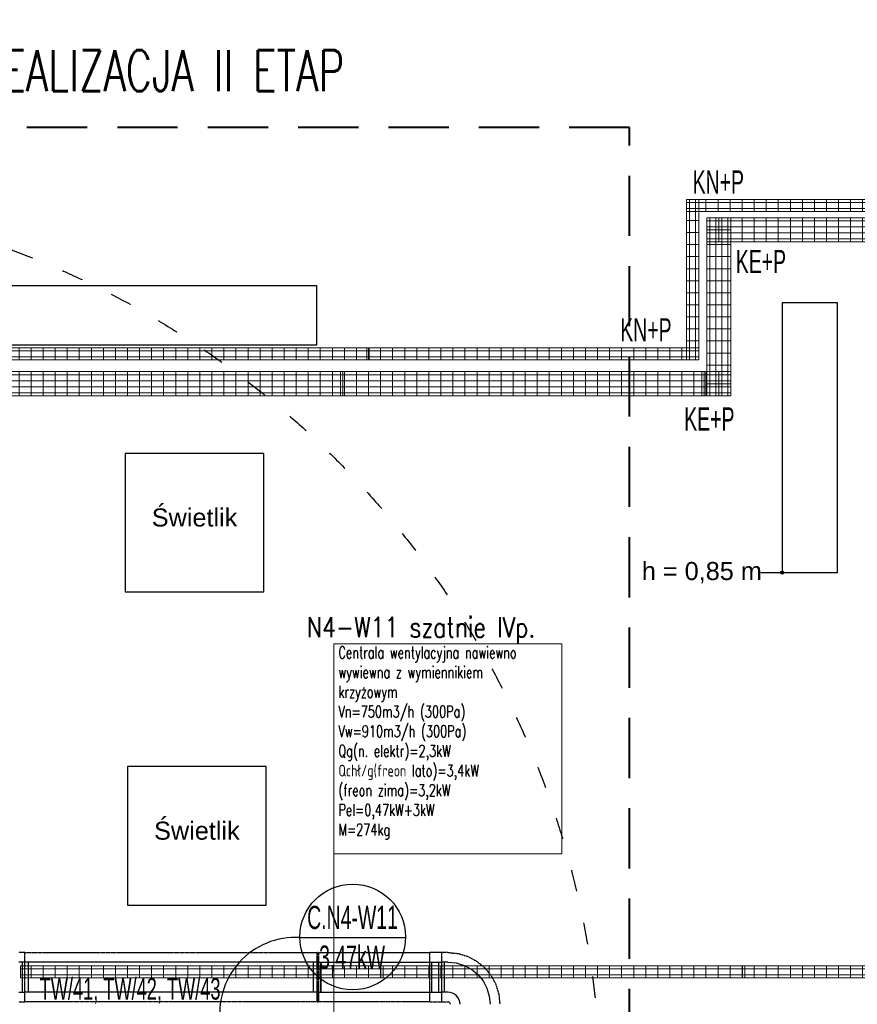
# Model space of a CAD drawing. Header units: millimetres. Extents: x -165365 to -33565, y 7406 to 103342.
# Tile 132 of 256: x -99794 to -92844, y 28994 to 37167. Entities that reach past the tile are written whole.
import ezdxf
from ezdxf.enums import TextEntityAlignment as Align

# ---------------------------------------------------------------- set-up
doc = ezdxf.new("R2010")
doc.units = ezdxf.units.MM
doc.header["$MEASUREMENT"] = 0
for name, pattern in [('ACAD_ISO03W100', [150, 60, -90]), ('DASHED', [0.75, 0.5, -0.25]), ('DASHED2', [0.375, 0.25, -0.125]), ('Wipeout_Contour', [1000, 0, -1000])]:
    doc.linetypes.add(name, pattern=pattern)
for name, color, linetype, lineweight in [('2DE_PRO_CblfEZ', 80, 'Continuous', 15), ('CP_DETAL', 33, 'Continuous', 9), ('HVAC_WENTYLACJA_ETYKIETY', 3, 'Continuous', 18)]:
    doc.layers.add(name, color=color, linetype=linetype, lineweight=lineweight)
for name, color, linetype in [('___INST__AR_podstawy', 3, 'Continuous'), ('ELEK CIENKIE', 80, 'Continuous'), ('ELEK OPIS', 140, 'Continuous'), ('ELEKTRYKA_OPIS GNIAZD', 230, 'Continuous'), ('FLUID-C4', 7, 'Continuous'), ('FLUID-C4-INS', 7, 'Continuous'), ('Linia', 252, 'Continuous'), ('Strop', 252, 'Continuous'), ('Słup', 252, 'Continuous'), ('Tekst', 252, 'Continuous')]:
    doc.layers.add(name, color=color, linetype=linetype)
doc.styles.add('Arial', font='arial.ttf')
doc.styles.add('CP_ATTR', font='arial.ttf')
doc.styles.add('OPIS1', font='ROMANS.SHX', dxfattribs={"width": 0.9})
doc.styles.add('Times new roman', font='arial.ttf')
pattern_1 = [(90, (-3e-14, -25), (-100, 6e-15), [])]

# ---------------------------------------------------------------- blocks, each defined once
blk = doc.blocks.new('A$C67C5DD4D')
at = {"layer": 'Strop', "flags": 128}
for points in [[(14228.5, 0), (57958.5, 0), (57958.5, 1406.8), (57958.5, 1410), (73208.5, 1410), (79708.5, 1410), (79708.5, 6106), (86978.5, 6106), (86978.5, 7196), (86978.5, 9216), (86978.5, 9799.9, 0.032078), (72413, 18233.9, 0.000523), (72183.3, 18342.2, 0.001989), (71307.4, 18749.6, 0.031398), (57338.7, 24062.9, 0.034913), (39523.2, 28246.2), (39523.2, 28246.2), (39523.1, 28246.2, 0.026147), (28486.3, 29455.9)], [(14228.5, 0), (57958.5, 0), (57958.5, 1406.8), (57958.5, 1410), (73208.5, 1410), (79708.5, 1410), (79708.5, 6106), (86978.5, 6106), (86978.5, 7196), (86978.5, 9216), (86978.5, 9799.9, 0.032078), (72413, 18233.9, 0.000523), (72183.3, 18342.2, 0.001989), (71307.4, 18749.6, 0.031398), (57338.7, 24062.9, 0.034913), (39523.2, 28246.2), (39523.2, 28246.2), (39523.1, 28246.2, 0.026147), (28486.3, 29455.9)], [(14228.5, 400), (57558.5, 400), (57558.5, 1406.8), (57558.5, 1810), (73208.5, 1810), (79308.5, 1810), (79308.5, 6506), (86578.5, 6506), (86578.5, 7196), (86578.5, 9216), (86578.5, 9585.9, 0.031662), (72238.7, 17873.9, 0.000515), (72013.1, 17980.2, 0.001987), (71141.1, 18385.8, 0.031396), (57220.2, 23680.9, 0.035679), (39064, 27914.9), (39064, 27915, 0.025197), (28465.5, 29056.5)]]:
    blk.add_lwpolyline(points, format="xyb", dxfattribs=at)
at = {"layer": 'Tekst', "insert": (60272.8, 14918.3), "char_height": 150, "attachment_point": 2, "style": 'Times new roman'}
blk.add_mtext('\\A1;{\\fArial|b0|i0|c0|p38;h = 0,85 m}', dxfattribs=at)
at = {"color": 254, "linetype": 'Wipeout_Contour', "lineweight": 0, "ltscale": 417137.581815}
blk.add_wipeout([(53138.5, 17210), (53138.5, 16720), (57078.5, 16720), (57078.5, 17210)], dxfattribs=at).dxf.layer = 'Słup'
at = {"color": 254, "linetype": 'Wipeout_Contour', "lineweight": 0, "ltscale": 392837.821599}
blk.add_wipeout([(60938.5, 14830), (61398.5, 14830), (61398.5, 17070), (60938.5, 17070)], dxfattribs=at).dxf.layer = 'Słup'
at = {"color": 254, "linetype": 'Wipeout_Contour', "lineweight": 0, "ltscale": 411446.111291}
blk.add_wipeout([(55488.5, 14670), (56638.5, 14670), (56638.5, 15820), (55488.5, 15820)], dxfattribs=at).dxf.layer = 'Słup'
at = {"color": 254, "linetype": 'Wipeout_Contour', "lineweight": 0, "ltscale": 408471.046839}
blk.add_wipeout([(55508, 12070.1), (56658, 12070.1), (56658, 13220.1), (55508, 13220.1)], dxfattribs=at).dxf.layer = 'Słup'
at = {"layer": 'Linia', "linetype": 'Continuous'}
blk.add_hatch(color=256, dxfattribs=at).paths.add_polyline_path([(60951, 14830), (60950.1, 14834.8), (60947.4, 14838.8), (60943.3, 14841.5), (60938.5, 14842.5), (60933.8, 14841.5), (60929.7, 14838.8), (60927, 14834.8), (60926, 14830), (60927, 14825.2), (60929.7, 14821.2), (60933.8, 14818.5), (60938.5, 14817.5), (60943.3, 14818.5), (60947.4, 14821.2), (60950.1, 14825.2)])
at = {"layer": 'Linia'}
blk.add_line((60761.7, 14830), (60926, 14830), dxfattribs=at)
blk.add_circle((60938.5, 14830), 12.5, dxfattribs=at)
at = {"layer": 'Słup'}
for p, q in [((57078.5, 17210), (53138.5, 17210)), ((57078.5, 16720), (57078.5, 17210)), ((61398.5, 17070), (60938.5, 17070)), ((60938.5, 17070), (60938.5, 14830)), ((61398.5, 14830), (61398.5, 17070)), ((53138.5, 16720), (57078.5, 16720)), ((56638.5, 15820), (55488.5, 15820)), ((55488.5, 15820), (55488.5, 14670)), ((56638.5, 14670), (56638.5, 15820)), ((60938.5, 14830), (61398.5, 14830)), ((55488.5, 14670), (56638.5, 14670)), ((56658, 13220.1), (55508, 13220.1)), ((55508, 13220.1), (55508, 12070.1)), ((56658, 12070.1), (56658, 13220.1)), ((55508, 12070.1), (56658, 12070.1))]:
    blk.add_line(p, q, dxfattribs=at)
at = {"layer": 'Tekst', "char_height": 150, "attachment_point": 2, "style": 'Times new roman'}
for insert in [(56063.5, 15363), (56083, 12763.1)]:
    blk.add_mtext('\\A1;{\\fArial|b0|i0|c0|p38;Świetlik}', dxfattribs=dict(at, insert=insert))
blk = doc.blocks.new('2dcblcf_seg_200kp1')
for p, q in [((0, 0), (0, 200)), ((0, 200), (200, 200)), ((200, 0), (200, 200)), ((0, 0), (200, 0))]:
    blk.add_line(p, q)
at = {"layer": 'CP_DETAL'}
for p, q in [((200, 175), (0, 175)), ((100, 0), (100, 200)), ((200, 125), (0, 125)), ((0, 75), (200, 75)), ((200, 25), (0, 25))]:
    blk.add_line(p, q, dxfattribs=at)
blk = doc.blocks.new('2dcblcf_seg_200kp2')
for p, q in [((0, 0), (0, 200)), ((0, 200), (200, 200)), ((200, 0), (200, 200)), ((0, 0), (200, 0))]:
    blk.add_line(p, q)
at = {"layer": 'CP_DETAL'}
for p, q in [((200, 175), (0, 175)), ((100, 0), (100, 200)), ((200, 125), (0, 125)), ((0, 75), (200, 75)), ((200, 25), (0, 25))]:
    blk.add_line(p, q, dxfattribs=at)
blk = doc.blocks.new('2dcblf_korcf54_koll_b200_h054_r280_w090_l400_ov7xv5')
blk.add_blockref('2dcblcf_seg_200kp1', (0, -100))
at = {"rotation": 90}
blk.add_blockref('2dcblcf_seg_200kp2', (200, -100), dxfattribs=at)
at = {"linetype": 'ByBlock', "style": 'CP_ATTR', "flags": 9}
for tag in ['COUPLERS', 'NAME', 'COVER', 'DIVIDER', 'WEIGHT', 'OTHER', 'MOUNTINGS', 'MOUNTDIST', 'PRODUCER', 'ORDER-NO', 'GROUP', 'NUMBER']:
    blk.add_attdef(tag, text='', height=0.00005, dxfattribs=at).set_placement((0, 0), align=Align.MIDDLE_LEFT)
blk = doc.blocks.new('2Dcblfmark100')
at = {"color": 3}
for p, q in [((-10, -50), (-10, 50)), ((10, -50), (10, 50))]:
    blk.add_line(p, q, dxfattribs=at)
blk = doc.blocks.new('2dcblf_korcf54v_b200_h054_ffy9vo6')
at = {"layer": 'CP_DETAL'}
h = blk.add_hatch(dxfattribs=at)
h.set_pattern_fill('_USER', color=256, scale=100, angle=90, style=0, pattern_type=0)
h.set_pattern_definition(pattern_1)
h.paths.add_polyline_path([(0, 100), (18031.3, 100), (18031.3, -100), (0, -100)])
for p, q in [((0, 100), (18031.3, 100)), ((18031.3, -100), (18031.3, 100)), ((0, -100), (18031.3, -100))]:
    blk.add_line(p, q)
for p, q in [((18031.3, 75), (0, 75)), ((18031.3, 25), (0, 25)), ((0, -25), (18031.3, -25)), ((18031.3, -75), (0, -75))]:
    blk.add_line(p, q, dxfattribs=at)
at = {"yscale": 2}
for p in [(15000, 0), (18000, 0)]:
    blk.add_blockref('2Dcblfmark100', p, dxfattribs=at)
at = {"linetype": 'ByBlock', "style": 'CP_ATTR', "flags": 9}
for tag in ['NAME', 'NUMBER', 'GROUP', 'ORDER-NO', 'PRODUCER', 'COUPLERS', 'MOUNTDIST', 'MOUNTINGS', 'OTHER', 'WEIGHT', 'DIVIDER', 'COVER']:
    blk.add_attdef(tag, text='', height=0.00005, dxfattribs=at).set_placement((-0.1, 0), align=Align.MIDDLE_LEFT)
blk = doc.blocks.new('2dcblf_korcf54v_b200_h054_feppzet')
at = {"layer": 'CP_DETAL'}
h = blk.add_hatch(dxfattribs=at)
h.set_pattern_fill('_USER', color=256, scale=100, angle=90, style=0, pattern_type=0)
h.set_pattern_definition(pattern_1)
h.paths.add_polyline_path([(0, 100), (1076.4, 100), (1076.4, -100), (0, -100)])
for p, q in [((0, -100), (0, 100)), ((0, 100), (1076.4, 100)), ((1076.4, -100), (1076.4, 100)), ((0, -100), (1076.4, -100))]:
    blk.add_line(p, q)
for p, q in [((1076.4, 75), (0, 75)), ((1076.4, 25), (0, 25)), ((0, -25), (1076.4, -25)), ((1076.4, -75), (0, -75))]:
    blk.add_line(p, q, dxfattribs=at)
at = {"linetype": 'ByBlock', "style": 'CP_ATTR', "flags": 9}
for tag in ['NAME', 'NUMBER', 'GROUP', 'ORDER-NO', 'PRODUCER', 'COUPLERS', 'MOUNTDIST', 'MOUNTINGS', 'OTHER', 'WEIGHT', 'DIVIDER', 'COVER']:
    blk.add_attdef(tag, text='', height=0.00005, dxfattribs=at).set_placement((-0.1, 0), align=Align.MIDDLE_LEFT)
blk = doc.blocks.new('2dcblf_korcf54v_b200_h054_hggt5r')
at = {"layer": 'CP_DETAL'}
h = blk.add_hatch(dxfattribs=at)
h.set_pattern_fill('_USER', color=256, scale=100, angle=90, style=0, pattern_type=0)
h.set_pattern_definition(pattern_1)
h.paths.add_polyline_path([(0, 100), (5153.3, 100), (5153.3, -100), (0, -100)])
for p, q in [((0, -100), (0, 100)), ((0, 100), (5153.3, 100)), ((5153.3, -100), (5153.3, 100)), ((0, -100), (5153.3, -100))]:
    blk.add_line(p, q)
for p, q in [((5153.3, 75), (0, 75)), ((5153.3, 25), (0, 25)), ((0, -25), (5153.3, -25)), ((5153.3, -75), (0, -75))]:
    blk.add_line(p, q, dxfattribs=at)
at = {"yscale": 2}
blk.add_blockref('2Dcblfmark100', (3000, 0), dxfattribs=at)
at = {"linetype": 'ByBlock', "style": 'CP_ATTR', "flags": 9}
for tag in ['NAME', 'NUMBER', 'GROUP', 'ORDER-NO', 'PRODUCER', 'COUPLERS', 'MOUNTDIST', 'MOUNTINGS', 'OTHER', 'WEIGHT', 'DIVIDER', 'COVER']:
    blk.add_attdef(tag, text='', height=0.00005, dxfattribs=at).set_placement((-0.1, 0), align=Align.MIDDLE_LEFT)
blk = doc.blocks.new('2dcblf_korcf54v_b100_h054_fa2js1y')
at = {"layer": 'CP_DETAL'}
h = blk.add_hatch(dxfattribs=at)
h.set_pattern_fill('_USER', color=256, scale=100, angle=90, style=0, pattern_type=0)
h.set_pattern_definition(pattern_1)
h.paths.add_polyline_path([(0, 50), (10983.9, 50), (10983.9, -50), (0, -50)])
for p, q in [((0, -50), (0, 50)), ((0, 50), (10983.9, 50)), ((0, -50), (10983.9, -50))]:
    blk.add_line(p, q)
for p, q in [((10983.9, 25), (0, 25)), ((0, -25), (10983.9, -25))]:
    blk.add_line(p, q, dxfattribs=at)
for p in [(3000, 0), (6000, 0)]:
    blk.add_blockref('2Dcblfmark100', p)
at = {"linetype": 'ByBlock', "style": 'CP_ATTR', "flags": 9}
for tag in ['NAME', 'NUMBER', 'GROUP', 'ORDER-NO', 'PRODUCER', 'COUPLERS', 'MOUNTDIST', 'MOUNTINGS', 'OTHER', 'WEIGHT', 'DIVIDER', 'COVER']:
    blk.add_attdef(tag, text='', height=0.00005, dxfattribs=at).set_placement((-0.1, 0), align=Align.MIDDLE_LEFT)
blk = doc.blocks.new('2dcblcf_seg_100kp1')
for p, q in [((0, 0), (0, 100)), ((0, 100), (100, 100)), ((100, 0), (100, 100)), ((0, 0), (100, 0))]:
    blk.add_line(p, q)
at = {"layer": 'CP_DETAL'}
for p, q in [((100, 75), (0, 75)), ((0, 25), (100, 25))]:
    blk.add_line(p, q, dxfattribs=at)
blk = doc.blocks.new('2dcblcf_seg_100kp2')
for p, q in [((0, 0), (0, 100)), ((0, 100), (100, 100)), ((100, 0), (100, 100)), ((0, 0), (100, 0))]:
    blk.add_line(p, q)
at = {"layer": 'CP_DETAL'}
for p, q in [((100, 75), (0, 75)), ((0, 25), (100, 25))]:
    blk.add_line(p, q, dxfattribs=at)
blk = doc.blocks.new('2dcblf_korcf54_koll_b100_h054_r220_w090_l200_f0mnyj4')
blk.add_blockref('2dcblcf_seg_100kp1', (0, -50))
at = {"rotation": 90}
blk.add_blockref('2dcblcf_seg_100kp2', (100, -50), dxfattribs=at)
at = {"linetype": 'ByBlock', "style": 'CP_ATTR', "flags": 9}
for tag in ['COUPLERS', 'NAME', 'COVER', 'DIVIDER', 'WEIGHT', 'OTHER', 'MOUNTINGS', 'MOUNTDIST', 'PRODUCER', 'ORDER-NO', 'GROUP', 'NUMBER']:
    blk.add_attdef(tag, text='', height=0.00005, dxfattribs=at).set_placement((0, 0), align=Align.MIDDLE_LEFT)
blk = doc.blocks.new('2dcblf_korcf54v_b100_h054_axt7ro')
at = {"layer": 'CP_DETAL'}
h = blk.add_hatch(dxfattribs=at)
h.set_pattern_fill('_USER', color=256, scale=100, angle=90, style=0, pattern_type=0)
h.set_pattern_definition(pattern_1)
h.paths.add_polyline_path([(0, 50), (17644.2, 50), (17644.2, -50), (0, -50)])
for p, q in [((0, 50), (17644.2, 50)), ((17644.2, -50), (17644.2, 50)), ((0, -50), (17644.2, -50))]:
    blk.add_line(p, q)
for p, q in [((17644.2, 25), (0, 25)), ((0, -25), (17644.2, -25))]:
    blk.add_line(p, q, dxfattribs=at)
blk.add_blockref('2Dcblfmark100', (15000, 0))
at = {"linetype": 'ByBlock', "style": 'CP_ATTR', "flags": 9}
for tag in ['NAME', 'NUMBER', 'GROUP', 'ORDER-NO', 'PRODUCER', 'COUPLERS', 'MOUNTDIST', 'MOUNTINGS', 'OTHER', 'WEIGHT', 'DIVIDER', 'COVER']:
    blk.add_attdef(tag, text='', height=0.00005, dxfattribs=at).set_placement((-0.1, 0), align=Align.MIDDLE_LEFT)
blk = doc.blocks.new('2dcblf_korcf54v_b100_h054_zdxaed4')
at = {"layer": 'CP_DETAL'}
h = blk.add_hatch(dxfattribs=at)
h.set_pattern_fill('_USER', color=256, scale=100, angle=90, style=0, pattern_type=0)
h.set_pattern_definition(pattern_1)
h.paths.add_polyline_path([(0, 50), (1133.4, 50), (1133.4, -50), (0, -50)])
for p, q in [((0, -50), (0, 50)), ((0, 50), (1133.4, 50)), ((1133.4, -50), (1133.4, 50)), ((0, -50), (1133.4, -50))]:
    blk.add_line(p, q)
for p, q in [((1133.4, 25), (0, 25)), ((0, -25), (1133.4, -25))]:
    blk.add_line(p, q, dxfattribs=at)
at = {"linetype": 'ByBlock', "style": 'CP_ATTR', "flags": 9}
for tag in ['NAME', 'NUMBER', 'GROUP', 'ORDER-NO', 'PRODUCER', 'COUPLERS', 'MOUNTDIST', 'MOUNTINGS', 'OTHER', 'WEIGHT', 'DIVIDER', 'COVER']:
    blk.add_attdef(tag, text='', height=0.00005, dxfattribs=at).set_placement((-0.1, 0), align=Align.MIDDLE_LEFT)
blk = doc.blocks.new('2dcblf_korcf54v_b100_h054_fzmdc8g')
at = {"layer": 'CP_DETAL'}
h = blk.add_hatch(dxfattribs=at)
h.set_pattern_fill('_USER', color=256, scale=100, angle=90, style=0, pattern_type=0)
h.set_pattern_definition(pattern_1)
h.paths.add_polyline_path([(0, 50), (5822.5, 50), (5822.5, -50), (0, -50)])
for p, q in [((0, -50), (0, 50)), ((0, 50), (5822.5, 50)), ((5822.5, -50), (5822.5, 50)), ((0, -50), (5822.5, -50))]:
    blk.add_line(p, q)
for p, q in [((5822.5, 25), (0, 25)), ((0, -25), (5822.5, -25))]:
    blk.add_line(p, q, dxfattribs=at)
blk.add_blockref('2Dcblfmark100', (3000, 0))
at = {"linetype": 'ByBlock', "style": 'CP_ATTR', "flags": 9}
for tag in ['NAME', 'NUMBER', 'GROUP', 'ORDER-NO', 'PRODUCER', 'COUPLERS', 'MOUNTDIST', 'MOUNTINGS', 'OTHER', 'WEIGHT', 'DIVIDER', 'COVER']:
    blk.add_attdef(tag, text='', height=0.00005, dxfattribs=at).set_placement((-0.1, 0), align=Align.MIDDLE_LEFT)

msp = doc.modelspace()

# ---------------------------------------------------------------- block references
msp.add_blockref('A$C67C5DD4D', (-154407.14734, 17746.99902))

# ---------------------------------------------------------------- next in the draw order: linework, layer by layer
at = {"layer": '___INST__AR_podstawy', "color": 10, "linetype": 'DASHED2', "lineweight": 40, "ltscale": 2000}
msp.add_lwpolyline([(-111010, 36271.93996), (-108753.94409, 36271.93996), (-108753.94409, 26371.93996), (-94733.94409, 26371.93996), (-94733.94409, 36271.93996), (-101924.79535, 36271.93996), (-101924.79535, 43385.96436), (-111010, 43385.96436), (-111010, 36271.93996), (-110728.63052, 36271.93996)], dxfattribs=at)
at = {"layer": 'ELEK CIENKIE', "color": 232, "linetype": 'ACAD_ISO03W100', "ltscale": 3}
msp.add_circle((-102512.5, 28196.39876), 7540, dxfattribs=at)
at = {"layer": 'ELEK OPIS'}
msp.add_line((-97469.60391, 29546.96363), (-96592.74595, 29546.96363), dxfattribs=at)
msp.add_circle((-97031.2171, 29553.04454), 438.42898, dxfattribs=at)
msp.add_arc((-97508.53854, 28922.6514), 625.52511, 86.43142556, 189.49164012, dxfattribs=at)
at = {"layer": 'FLUID-C4', "linetype": 'ByBlock'}
for p, q in [((-99750.80584, 29343.73594, 4851.84956), (-99800.80584, 29343.73594, 4851.84956)), ((-99800.80584, 29093.73594, 4851.84956), (-99750.80584, 29093.73594, 4851.84956))]:
    msp.add_line(p, q, dxfattribs=at)
at = {"layer": 'FLUID-C4', "linetype": 'Continuous'}
msp.add_line((-99770.80584, 29093.73594, 4851.84956), (-99770.80584, 29343.73594, 4851.84956), dxfattribs=at)
at = {"layer": 'FLUID-C4', "linetype": 'ByBlock', "extrusion": (1.22465e-16, 0, -1)}
for p, q in [((-97325.62504, 29343.73594, 4851.84956), (-99750.62504, 29343.73594, 4851.84956)), ((-97325.62504, 29093.73594, 4851.84956), (-99750.62504, 29093.73594, 4851.84956))]:
    msp.add_line(p, q, dxfattribs=at)
at = {"layer": 'FLUID-C4', "linetype": 'Continuous', "extrusion": (1.22465e-16, 0, -1)}
for p, q in [((-99720.62504, 29093.73594, 4851.84956), (-99720.62504, 29343.73594, 4851.84956)), ((-97355.62504, 29093.73594, 4851.84956), (-97355.62504, 29343.73594, 4851.84956))]:
    msp.add_line(p, q, dxfattribs=at)
at = {"layer": 'FLUID-C4', "linetype": 'ByBlock', "extrusion": (0, -1, -1.83697e-16)}
for p, q in [((-97325.62504, 29343.73594, 4851.84956), (-97295.62504, 29343.73594, 4851.84956)), ((-97295.62504, 29343.73594, 4851.84956), (-96374.9556, 29343.73594, 4851.84956)), ((-96374.9556, 29343.73594, 4851.84956), (-96290.62504, 29343.73594, 4851.84956)), ((-97325.62504, 29093.73594, 4851.84956), (-97295.62504, 29093.73594, 4851.84956)), ((-97295.62504, 29093.73594, 4851.84956), (-96374.9556, 29093.73594, 4851.84956)), ((-96374.9556, 29093.73594, 4851.84956), (-96290.62504, 29093.73594, 4851.84956))]:
    msp.add_line(p, q, dxfattribs=at)
at = {"layer": 'FLUID-C4', "linetype": 'Continuous', "extrusion": (0, -1, -1.83697e-16)}
for p, q in [((-97295.62504, 29093.73594, 4851.84956), (-97295.62504, 29343.73594, 4851.84956)), ((-97295.62504, 29343.73594, 4851.84956), (-97295.62504, 29093.73594, 4851.84956)), ((-96374.9556, 29093.73594, 4851.84956), (-96374.9556, 29343.73594, 4851.84956)), ((-96320.62504, 29343.73594, 4851.84956), (-96320.62504, 29093.73594, 4851.84956))]:
    msp.add_line(p, q, dxfattribs=at)
at = {"layer": 'FLUID-C4', "linetype": 'Continuous', "extrusion": (-1.22465e-16, 0, -1)}
for p, q in [((-96290.94637, 29063.73594, 5271.65448), (-96290.94637, 29373.73594, 5271.65448)), ((-96270.94637, 29093.73594, 5271.65448), (-96270.94637, 29343.73594, 5271.65448))]:
    msp.add_line(p, q, dxfattribs=at)
at = {"layer": 'FLUID-C4', "linetype": 'ByBlock', "extrusion": (-1.22465e-16, 0, -1)}
for p, q in [((-96240.94637, 29343.73594, 5271.65448), (-96290.94637, 29343.73594, 5271.65448)), ((-96240.94637, 29093.73594, 5271.65448), (-96290.94637, 29093.73594, 5271.65448))]:
    msp.add_line(p, q, dxfattribs=at)
at = {"layer": 'FLUID-C4', "linetype": 'ByBlock', "extrusion": (-1.22465e-16, 0, -1), "elevation": -5271.65448}
for points in [[(96240.94637, 29343.73594), (96172.66476, 29337.01078), (96107.00717, 29317.09377), (96046.49679, 29284.7503), (95993.459, 29241.22331), (95949.93201, 29188.18552), (95917.58854, 29127.67514), (95897.67153, 29062.01755), (95890.94637, 28993.73594)], [(96240.94637, 29343.73594), (96172.66476, 29337.01078), (96107.00717, 29317.09377), (96046.49679, 29284.7503), (95993.459, 29241.22331), (95949.93201, 29188.18552), (95917.58854, 29127.67514), (95897.67153, 29062.01755), (95890.94637, 28993.73594)], [(96140.94637, 28993.73594), (96142.86785, 29013.24497), (96148.55842, 29032.00428), (96157.79941, 29049.29296), (96170.2357, 29064.44661), (96185.38935, 29076.8829), (96202.67803, 29086.12389), (96221.43734, 29091.81446), (96240.94637, 29093.73594)], [(96140.94637, 28993.73594), (96142.86785, 29013.24497), (96148.55842, 29032.00428), (96157.79941, 29049.29296), (96170.2357, 29064.44661), (96185.38935, 29076.8829), (96202.67803, 29086.12389), (96221.43734, 29091.81446), (96240.94637, 29093.73594)]]:
    msp.add_lwpolyline(points, dxfattribs=at)
at = {"layer": 'FLUID-C4-INS', "linetype": 'DASHED'}
for p, q in [((-99750.80584, 29423.73594, 4851.84956), (-99800.80584, 29423.73594, 4851.84956)), ((-99750.80584, 29013.73594, 4851.84956), (-99750.80584, 29423.73594, 4851.84956)), ((-99800.80584, 29013.73594, 4851.84956), (-99750.80584, 29013.73594, 4851.84956))]:
    msp.add_line(p, q, dxfattribs=at)
at = {"layer": 'FLUID-C4-INS', "linetype": 'DASHED', "extrusion": (1.22465e-16, 0, -1)}
for p, q in [((-99750.62504, 29013.73594, 4851.84956), (-99750.62504, 29423.73594, 4851.84956)), ((-99750.62504, 29423.73594, 4851.84956), (-97325.62504, 29423.73594, 4851.84956)), ((-97325.62504, 29013.73594, 4851.84956), (-97325.62504, 29423.73594, 4851.84956)), ((-97325.62504, 29013.73594, 4851.84956), (-99750.62504, 29013.73594, 4851.84956))]:
    msp.add_line(p, q, dxfattribs=at)
at = {"layer": 'FLUID-C4-INS', "linetype": 'DASHED', "extrusion": (0, -1, -1.83697e-16)}
for p, q in [((-97313.01082, 29423.73594, 4851.84956), (-97325.62504, 29423.73594, 4851.84956)), ((-97325.62504, 29423.73594, 4851.84956), (-97325.62504, 29013.73594, 4851.84956)), ((-97313.01082, 29013.73594, 4851.84956), (-97313.01082, 29423.73594, 4851.84956)), ((-97313.01082, 29423.73594, 4851.84956), (-96392.34137, 29423.73594, 4851.84956)), ((-96290.62504, 29423.73594, 4851.84956), (-96392.34137, 29423.73594, 4851.84956)), ((-96392.34137, 29013.73594, 4851.84956), (-96392.34137, 29423.73594, 4851.84956)), ((-96290.62504, 29013.73594, 4851.84956), (-96290.62504, 29423.73594, 4851.84956)), ((-97325.62504, 29013.73594, 4851.84956), (-97313.01082, 29013.73594, 4851.84956)), ((-96392.34137, 29013.73594, 4851.84956), (-97313.01082, 29013.73594, 4851.84956)), ((-96392.34137, 29013.73594, 4851.84956), (-96290.62504, 29013.73594, 4851.84956))]:
    msp.add_line(p, q, dxfattribs=at)
at = {"layer": 'FLUID-C4-INS', "linetype": 'DASHED', "extrusion": (-1.22465e-16, 0, -1)}
for p, q in [((-96240.94637, 29423.73594, 5271.65448), (-96290.94637, 29423.73594, 5271.65448)), ((-96290.94637, 29013.73594, 5271.65448), (-96240.94637, 29013.73594, 5271.65448))]:
    msp.add_line(p, q, dxfattribs=at)
at = {"layer": 'FLUID-C4-INS', "linetype": 'DASHED', "extrusion": (-1.22465e-16, 0, -1), "elevation": -5271.65448}
for points in [[(96240.94637, 29423.73594), (96157.05754, 29415.47361), (96076.3925, 29391.00414), (96002.05117, 29351.26787), (95936.89046, 29297.79185), (95883.41444, 29232.63114), (95843.67818, 29158.28981), (95819.2087, 29077.62477), (95810.94637, 28993.73594)], [(96220.94637, 28993.73594), (96221.33067, 28997.63774), (96222.46878, 29001.3896), (96224.31698, 29004.84734), (96226.80424, 29007.87807), (96229.83497, 29010.36533), (96233.29271, 29012.21353), (96237.04457, 29013.35164), (96240.94637, 29013.73594)]]:
    msp.add_lwpolyline(points, dxfattribs=at)
at = {"layer": 'HVAC_WENTYLACJA_ETYKIETY'}
msp.add_lwpolyline([(-97187.73035, 31985.85677), (-95296.72279, 31985.85677), (-95296.72279, 30242.13559), (-97187.73035, 30242.13559)], close=True, dxfattribs=at)
msp.add_lwpolyline([(-97187.73035, 28364.26446), (-97187.73035, 30242.13559), (-97187.73035, 30242.13559)], dxfattribs=at)

# ---------------------------------------------------------------- next in the draw order: block references
at = {"layer": '2DE_PRO_CblfEZ', "yscale": -1, "rotation": 90}
for name, p in [('2dcblf_korcf54_koll_b100_h054_r220_w090_l200_f0mnyj4', (-94210.62297, 35575.49675)), ('2dcblf_korcf54_koll_b200_h054_r280_w090_l400_ov7xv5', (-93992.50914, 35321.6679))]:
    msp.add_blockref(name, p, dxfattribs=at)
at = {"layer": '2DE_PRO_CblfEZ'}
for name, p in [('2dcblf_korcf54v_b100_h054_fzmdc8g', (-94160.62297, 35625.49675)), ('2dcblf_korcf54v_b200_h054_hggt5r', (-93892.50914, 35421.6679)), ('2dcblf_korcf54v_b100_h054_axt7ro', (-111904.8164, 34392.11959)), ('2dcblf_korcf54_koll_b100_h054_r220_w090_l200_f0mnyj4', (-94260.62297, 34392.11959)), ('2dcblf_korcf54v_b200_h054_ffy9vo6', (-112123.79397, 34145.27329)), ('2dcblf_korcf54_koll_b200_h054_r280_w090_l400_ov7xv5', (-94092.50914, 34145.27329)), ('2dcblf_korcf54v_b100_h054_fa2js1y', (-99788.04073, 29264.23151))]:
    msp.add_blockref(name, p, dxfattribs=at)
at = {"layer": '2DE_PRO_CblfEZ', "rotation": 90}
for name, p in [('2dcblf_korcf54v_b100_h054_zdxaed4', (-94210.62297, 34442.11959)), ('2dcblf_korcf54v_b200_h054_feppzet', (-93992.50914, 34245.27329))]:
    msp.add_blockref(name, p, dxfattribs=at)

# ---------------------------------------------------------------- next in the draw order: texts
at = {"layer": '2DE_PRO_CblfEZ', "style": 'Arial', "width": 0.6}
for s, p in [('KN+P', (-94210.51654, 35723.91222)), ('KE+P', (-93852.47565, 35063.31142)), ('KN+P', (-94811.44451, 34496.72572)), ('KE+P', (-94280.5271, 33756.4716))]:
    msp.add_text(s, height=192.456, dxfattribs=at).set_placement(p)
at = {"layer": '___INST__AR_podstawy', "color": 10, "linetype": 'DASHED2', "lineweight": 40, "ltscale": 2000, "insert": (-100151.48117, 36914.40633), "char_height": 341.25, "width": 8236.1741945, "attachment_point": 1}
msp.add_mtext('\\Fromans|c238;\\W0.7;REALIZACJA II ETAP  ', dxfattribs=at)
at = {"layer": 'ELEK OPIS', "style": 'Arial', "width": 0.6}
for s, p in [('C.N4-W11', (-97409.17158, 29618.77533)), ('3,47kW', (-97309.79813, 29289.32139))]:
    msp.add_text(s, height=192.456, dxfattribs=at).set_placement(p)
at = {"layer": 'ELEKTRYKA_OPIS GNIAZD', "style": 'Arial', "width": 0.6}
msp.add_text('TW/41, TW/42, TW/43', height=180, dxfattribs=at).set_placement((-99628.69968, 29032.78302))
at = {"layer": 'HVAC_WENTYLACJA_ETYKIETY', "insert": (-97412.20993, 32208.06646), "char_height": 168, "width": 2365.2602815, "attachment_point": 1, "style": 'OPIS1'}
msp.add_mtext('\\C6;\\W0.8;N4-W11 szatnie IVp.', dxfattribs=at)
at = {"layer": 'HVAC_WENTYLACJA_ETYKIETY', "insert": (-97149.75624, 31962.7576), "char_height": 98, "width": 2365.2602815, "attachment_point": 1}
msp.add_mtext('\\Fromans|c238;\\W0.7;Centrala wentylacyjna nawiewno \\Pwywiewna z wymiennikiem \\Pkrzyżowym \\PVn=750m3/h (300Pa)\\PVw=910m3/h (300Pa)\\PQg(n. elektr)=2,3kW\\PQchł/g(freon lato)=3,4kW\\P(freon zima)=3,2kW\\PPel=0,47kW+3kW\\PM=274kg', dxfattribs=at)

doc.saveas('drawing.dxf')
